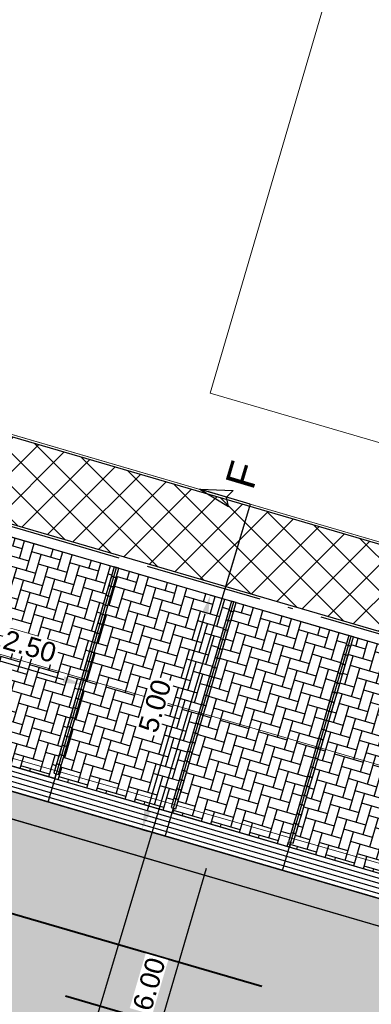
# Model space of a CAD drawing. Header units: metres. Extents: x 252743 to 254903, y 592696 to 593766.
# Tile 85 of 174: x 253874 to 253881, y 592933 to 592953. Entities that reach past the tile are written whole.
import ezdxf
from ezdxf.lldxf.tags import DXFTag

# ---------------------------------------------------------------- set-up
doc = ezdxf.new("R2010")
doc.units = ezdxf.units.M
for name, pattern in [('ACAD_ISO11W100', [33, 12, -3, 12, -3, 0, -3]), ('CENTER', [50.8, 31.75, -6.35, 6.35, -6.35]), ('IMPORT-KG-KADASTRAAL-SO _2_', [0]), ('IMPORT-KG-PERCEEL-SO _2_', [0])]:
    doc.linetypes.add(name, pattern=pattern)
for name, color, linetype, lineweight in [('132034000_dwg', 8, 'Continuous', 5), ('B-BH-GR-BEPLANTING_CULTUUR_BODEMBEDEKKER-G', 250, 'Continuous', 18), ('B-BH-KG-GRENS_KADASTRAAL-G', 250, 'IMPORT-KG-KADASTRAAL-SO _2_', 18), ('B-BH-KG-GRENS_PERCEEL-G', 250, 'IMPORT-KG-PERCEEL-SO _2_', 18), ('B-BH-VH-OPENVERHARDING-G', 250, 'Continuous', 18), ('N-RI-DWA-PVC', 12, 'CENTER', 40), ('N-RI-HWA-PVC', 150, 'ACAD_ISO11W100', 40), ('N-woningen', 1, 'Continuous', 0)]:
    doc.layers.add(name, color=color, linetype=linetype, lineweight=lineweight)
doc.layers.add('ALGEMEEN HULP', color=6, linetype='Continuous', plot=False)
doc.layers.add('B-WE-KG-GRENS_PERCEEL-G', color=7, linetype='KG-PERCEEL-SO', lineweight=18, true_color=0x00a6ff)
for name, color, linetype in [('N-GR-ARC-GROENVOORZIENING-N', 82, 'Continuous'), ('N-WB-AANDUIDING PROFIEL', 4, 'Continuous'), ('N-WB-ARC-BETONSTEEN KF', 253, 'Continuous'), ('N-WB-ARC-BETONTEGEL 30X30', 8, 'Continuous'), ('N-WB-ARC-SBS-KF-ROODBRUIN-PARKEREN', 24, 'Continuous'), ('N-WB-ARC-SBS-KF-ROODBRUIN-RIJBAAN', 24, 'Continuous'), ('N-WB-BAND TROTTOIRBAND 18 20', 7, 'ACAD_ISO11W100'), ('N-WB-BOCHTSTRAAL', 7, 'Continuous'), ('N-WB-KANTVERHARDING', 2, 'Continuous'), ('N-WB-MAATVOERING-VERHARDINGEN', 7, 'Continuous'), ('N-WB-MATERIAALGRENS', 1, 'Continuous'), ('N-WB-MOLGOOT GEBAKKEN DF', 8, 'Continuous')]:
    doc.layers.add(name, color=color, linetype=linetype)
doc.layers.get('0').freeze()
doc.styles.add('N_STANDARD 200', font='arial.ttf', dxfattribs={"height": 0.4})
doc.styles.get("Standard").update_dxf_attribs({"font": 'simplex.shx'})
tags = doc.linetypes.add('KG-PERCEEL-SO', pattern='A,5.5,-2,["P",Standard,S=1.8,R=0,X=-0.5,Y=-0.9],-2,5.5,-2,[5,NLCS.SHX,S=0.75,R=0,X=0,Y=0],-2', length=19).pattern_tags.tags
tags[6] = DXFTag(74, 10)
doc.dimstyles.new('N_DIMENSION 200', dxfattribs={"dimtxt": 0.4, "dimasz": 0.4, "dimexe": 0.125, "dimexo": 0.125, "dimgap": 0.25, "dimtad": 1, "dimzin": 3, "dimdsep": 46, "dimtxsty": 'N_STANDARD 200', "dimcen": 0, "dimazin": 3, "dimtfac": 1, "dimtix": 1, "dimtmove": 2, "dimatfit": 3, "dimfxl": 0.125, "dimfxlon": 1, "dimtfill": 1, "dimtolj": 1, "dimtzin": 0, "dimarcsym": 0})
pattern_1 = [(73.72, (0, 0), (-0.13005114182, 0.037980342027), []), (163.72, (0, 0), (-0.187014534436, -0.15707198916), [0.1354836, -0.1354836])]

# ---------------------------------------------------------------- blocks, each defined once
blk = doc.blocks.new('*D463')
at = {"layer": 'Defpoints', "color": 0, "transparency": 16777216}
for p in [(253877.857, 592941.039), (253877.857, 592941.039), (253876.456, 592936.243)]:
    blk.add_point(p, dxfattribs=at)
at = {"layer": 'N-WB-MAATVOERING-VERHARDINGEN', "color": 0, "lineweight": -2, "transparency": 16777216}
for p, q in [((253877.857, 592941.039), (253877.977, 592941.004)), ((253876.568, 592936.627), (253877.745, 592940.655)), ((253876.456, 592936.243), (253876.576, 592936.208))]:
    blk.add_line(p, q, dxfattribs=at)
at = {"layer": 'N-WB-MAATVOERING-VERHARDINGEN', "color": 0, "transparency": 16777216}
for points in [[(253877.681, 592940.674), (253877.809, 592940.636), (253877.857, 592941.039)], [(253876.504, 592936.646), (253876.632, 592936.609), (253876.456, 592936.243)]]:
    blk.add_solid(points, dxfattribs=at)
at = {"layer": 'N-WB-MAATVOERING-VERHARDINGEN', "color": 0, "transparency": 16777216, "insert": (253876.72, 592938.769), "char_height": 0.4, "attachment_point": 5, "rotation": 73.716, "style": 'N_STANDARD 200', "bg_fill": 3, "box_fill_scale": 1.1, "bg_fill_color": 256, "bg_fill_true_color": 13158600, "bg_fill_transparency": 0}
blk.add_mtext('\\A1;5.00', dxfattribs=at)
blk = doc.blocks.new('*D464')
at = {"layer": 'Defpoints', "color": 0, "transparency": 16777216}
for p in [(253872.834, 592939.902), (253875.234, 592939.201), (253875.234, 592939.201)]:
    blk.add_point(p, dxfattribs=at)
at = {"layer": 'N-WB-MAATVOERING-VERHARDINGEN', "color": 0, "lineweight": -2, "transparency": 16777216}
for p, q in [((253872.834, 592939.902), (253872.869, 592940.022)), ((253873.218, 592939.79), (253874.85, 592939.313)), ((253875.234, 592939.201), (253875.269, 592939.321))]:
    blk.add_line(p, q, dxfattribs=at)
at = {"layer": 'N-WB-MAATVOERING-VERHARDINGEN', "color": 0, "transparency": 16777216}
for points in [[(253873.237, 592939.854), (253873.199, 592939.726), (253872.834, 592939.902)], [(253874.869, 592939.377), (253874.831, 592939.249), (253875.234, 592939.201)]]:
    blk.add_solid(points, dxfattribs=at)
at = {"layer": 'N-WB-MAATVOERING-VERHARDINGEN', "color": 0, "transparency": 16777216, "insert": (253874.161, 592939.987), "char_height": 0.4, "attachment_point": 5, "rotation": 343.716, "style": 'N_STANDARD 200', "bg_fill": 3, "box_fill_scale": 1.1, "bg_fill_color": 256, "bg_fill_true_color": 13158600, "bg_fill_transparency": 0}
blk.add_mtext('\\A1;2.50', dxfattribs=at)
blk = doc.blocks.new('DOORSNEDE AANDUIDING')
for p, q in [((-0.002, 1.073), (-0.169, 0.409)), ((0, 0), (-0.002, 1.073)), ((-0.002, 1.073), (0.167, 0.41)), ((-0.169, 0.409), (-0.001, 0.506)), ((0.167, 0.41), (-0.001, 0.506)), ((0, 0), (-1.549, -0.002))]:
    blk.add_line(p, q)
at = {"style": 'N_STANDARD 200'}
blk.add_attdef('DOORSNEDE', (0.275, 0.02), '', height=0.6, dxfattribs=at)
blk = doc.blocks.new('*D627')
at = {"layer": 'Defpoints', "color": 0, "transparency": 16777216}
for p in [(253877.878, 592935.829), (253876.197, 592930.072), (253876.197, 592930.072)]:
    blk.add_point(p, dxfattribs=at)
at = {"layer": 'N-WB-BOCHTSTRAAL', "color": 0, "lineweight": -2, "transparency": 16777216}
for p, q in [((253877.878, 592935.829), (253877.758, 592935.864)), ((253877.766, 592935.445), (253876.309, 592930.456)), ((253876.197, 592930.072), (253876.077, 592930.107))]:
    blk.add_line(p, q, dxfattribs=at)
at = {"layer": 'N-WB-BOCHTSTRAAL', "color": 0, "transparency": 16777216}
for points in [[(253877.702, 592935.463), (253877.83, 592935.426), (253877.878, 592935.829)], [(253876.245, 592930.475), (253876.373, 592930.437), (253876.197, 592930.072)]]:
    blk.add_solid(points, dxfattribs=at)
at = {"layer": 'N-WB-BOCHTSTRAAL', "color": 0, "transparency": 16777216, "insert": (253876.602, 592933.078), "char_height": 0.4, "attachment_point": 5, "rotation": 73.7188, "style": 'N_STANDARD 200', "bg_fill": 3, "box_fill_scale": 1.1, "bg_fill_color": 256, "bg_fill_true_color": 13158600, "bg_fill_transparency": 0}
blk.add_mtext('\\A1;6.00', dxfattribs=at)
blk = doc.blocks.new('132034000_dwg_GWW-CAD Brk tekening 12A-1381409-Plot dakaanzicht')
at = {"layer": 'B-BH-KG-GRENS_KADASTRAAL-G', "color": 253, "linetype": 'Continuous', "lineweight": 9, "flags": 128}
blk.add_lwpolyline([(253904095, 592982546), (253904700, 592984693), (253881327, 592991426), (253867942, 592946035), (253891423, 592939167), (253892264, 592941390), (253892949, 592943755)], dxfattribs=at)
at = {"layer": 'B-BH-KG-GRENS_PERCEEL-G', "color": 253, "linetype": 'Continuous', "lineweight": 9, "flags": 128}
blk.add_lwpolyline([(253892949, 592943755), (253892264, 592941390), (253891423, 592939167), (253867942, 592946035), (253881327, 592991426), (253904700, 592984693), (253904095, 592982546)], dxfattribs=at)
blk = doc.blocks.new('132034000_dwg_GWW-CAD Bgt tekening 12A-1381416-Plot dakaanzicht')
at = {"layer": 'B-BH-GR-BEPLANTING_CULTUUR_BODEMBEDEKKER-G', "color": 253, "lineweight": 9, "flags": 128}
blk.add_lwpolyline([(253873160, 592944509), (253891448, 592939160), (253891388, 592938995), (253891218, 592938666), (253891023, 592938350), (253890806, 592938049), (253890567, 592937766), (253890307, 592937500), (253890029, 592937255), (253889733, 592937031), (253889422, 592936830), (253889096, 592936652), (253888758, 592936499), (253888410, 592936372), (253888053, 592936270), (253887690, 592936195), (253887322, 592936148), (253886952, 592936127), (253886581, 592936134), (253885846, 592936231), (253870525, 592940706), (253871588, 592943976)], close=True, dxfattribs=at)
at = {"layer": 'B-BH-VH-OPENVERHARDING-G', "color": 253, "lineweight": 9, "flags": 128}
for points in [[(253895886, 592925221), (253867347, 592933297), (253869044, 592939061), (253885354, 592934394), (253886402, 592934182), (253886936, 592934138), (253887471, 592934136), (253888005, 592934176), (253888533, 592934258), (253889054, 592934381), (253889564, 592934545), (253890059, 592934748), (253890537, 592934989), (253890994, 592935267), (253891428, 592935580), (253891837, 592935926), (253892216, 592936303), (253892566, 592936709), (253892882, 592937141), (253893163, 592937596), (253893408, 592938072), (253893615, 592938566), (253893782, 592939074), (253909158, 592992072)], [(253885354, 592934394), (253869044, 592939061), (253869607, 592940974), (253870432, 592940733), (253870525, 592940706), (253885846, 592936231)]]:
    blk.add_lwpolyline(points, dxfattribs=at)
blk = doc.blocks.new('132034000_dwg-1357416-Plot dakaanzicht')
for name in ['132034000_dwg_GWW-CAD Brk tekening 12A-1381409-Plot dakaanzicht', '132034000_dwg_GWW-CAD Bgt tekening 12A-1381416-Plot dakaanzicht']:
    blk.add_blockref(name, (0, 0))

msp = doc.modelspace()

# ---------------------------------------------------------------- hatches: boundary and pattern name
at = {"layer": 'N-GR-ARC-GROENVOORZIENING-N'}
h = msp.add_hatch(dxfattribs=at)
h.set_pattern_fill('ANSI37', color=256, scale=0.15)
edge = h.paths.add_edge_path()
edge.add_line((253877.587, 593001.523), (253860.253, 592942.307))
edge.add_line((253860.253, 592942.307), (253867.456, 592940.183))
edge.add_line((253867.456, 592940.183), (253868.564, 592944.017))
edge.add_line((253868.564, 592944.017), (253885.854, 592938.966))
edge.add_line((253885.854, 592938.966), (253884.972, 592935.979))
edge.add_line((253884.972, 592935.979), (253887.509, 592935.253))
edge.add_arc((253888.246, 592938.005), 2.849, 255.0082, 341.3177)
edge.add_line((253890.944, 592937.092), (253891.527, 592939.078))
edge.add_line((253891.527, 592939.078), (253891.408, 592939.123))
edge.add_line((253891.408, 592939.123), (253867.88, 592946.001))
edge.add_line((253867.88, 592946.001), (253881.293, 592991.488))
edge.add_line((253881.293, 592991.488), (253904.714, 592984.741))
edge.add_line((253904.714, 592984.741), (253904.919, 592984.681))
edge.add_line((253904.919, 592984.681), (253907.31, 592992.824))
edge.add_line((253907.31, 592992.824), (253877.587, 593001.523))
at = {"layer": 'N-WB-ARC-BETONTEGEL 30X30'}
h = msp.add_hatch(dxfattribs=at)
h.set_pattern_fill('AR-B88', color=256, scale=0.002, angle=73.7, style=0)
h.set_pattern_definition([(73.7, (0.19195, -0.0562), (-0.39006487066, 0.1140629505), []), (163.7, (0.19195, -0.05618), (-0.44709634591, -0.080969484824), [0.4064, -0.4064])])
edge = h.paths.add_edge_path()
edge.add_line((253879.522, 593008.678), (253860.059, 592942.183))
edge.add_line((253860.059, 592942.183), (253866.286, 592940.365))
edge.add_line((253866.286, 592940.365), (253866.117, 592939.789))
edge.add_line((253866.117, 592939.789), (253865.643, 592939.939))
edge.add_line((253865.643, 592939.939), (253865.556, 592939.65))
edge.add_line((253865.556, 592939.65), (253859.903, 592941.292))
edge.add_line((253859.903, 592941.292), (253860.073, 592941.867))
edge.add_line((253860.073, 592941.867), (253858.153, 592942.427))
edge.add_line((253858.153, 592942.427), (253857.982, 592941.849))
edge.add_line((253857.982, 592941.849), (253854.382, 592942.903))
edge.add_line((253854.382, 592942.903), (253854.468, 592943.188))
edge.add_line((253854.468, 592943.188), (253854.175, 592943.276))
edge.add_line((253854.175, 592943.276), (253854.346, 592943.849))
edge.add_line((253854.346, 592943.849), (253858.233, 592942.714))
edge.add_line((253858.233, 592942.714), (253858.33, 592942.685))
edge.add_line((253858.33, 592942.685), (253875.726, 593002.124))
edge.add_line((253875.726, 593002.124), (253876.298, 593001.955))
edge.add_line((253876.298, 593001.955), (253876.865, 593003.873))
edge.add_line((253876.865, 593003.873), (253876.289, 593004.043))
edge.add_line((253876.289, 593004.043), (253876.887, 593006.084))
edge.add_arc((253880.533, 593005.015), 3.8, 105.4445, 163.6613, ccw=False)
at = {"layer": 'N-WB-ARC-SBS-KF-ROODBRUIN-PARKEREN'}
h = msp.add_hatch(dxfattribs=at)
h.set_pattern_fill('AR-HBONE', color=256, scale=0.002, angle=28.72)
h.paths.add_polyline_path([(253873.583, 592942.287), (253875.887, 592941.614), (253874.653, 592937.391), (253874.701, 592937.377), (253874.673, 592937.283), (253872.274, 592937.983), (253872.301, 592938.078), (253872.349, 592938.064)])
h = msp.add_hatch(dxfattribs=at)
h.set_pattern_fill('AR-HBONE', color=256, scale=0.002, angle=28.72)
h.paths.add_polyline_path([(253875.983, 592941.586), (253878.287, 592940.913), (253877.053, 592936.69), (253877.1, 592936.676), (253877.073, 592936.581), (253874.673, 592937.281), (253874.701, 592937.377), (253874.749, 592937.363)])
h = msp.add_hatch(dxfattribs=at)
h.set_pattern_fill('AR-HBONE', color=256, scale=0.002, angle=28.72)
h.paths.add_polyline_path([(253878.383, 592940.885), (253880.687, 592940.213), (253879.452, 592935.989), (253879.5, 592935.975), (253879.473, 592935.881), (253877.073, 592936.581), (253877.101, 592936.676), (253877.149, 592936.662)])
h = msp.add_hatch(dxfattribs=at)
h.set_pattern_fill('AR-HBONE', color=256, scale=0.002, angle=28.72)
h.paths.add_polyline_path([(253880.782, 592940.184), (253883.086, 592939.512), (253881.852, 592935.288), (253881.9, 592935.274), (253881.873, 592935.18), (253879.473, 592935.88), (253879.5, 592935.975), (253879.548, 592935.961)])
at = {"layer": 'N-WB-ARC-SBS-KF-ROODBRUIN-RIJBAAN'}
h = msp.add_hatch(dxfattribs=at)
h.set_pattern_fill('AR-BRSTD', color=256, scale=0.002, angle=73.72)
h.set_pattern_definition(pattern_1)
edge = h.paths.add_edge_path()
edge.add_arc((253807.754, 592955.794), 0.501, 73.7384, 168.2158)
edge.add_line((253807.264, 592955.897), (253886.691, 592932.695))
edge.add_line((253886.691, 592932.695), (253886.843, 592933.213))
edge.add_line((253886.843, 592933.213), (253807.894, 592956.275))
h = msp.add_hatch(dxfattribs=at)
h.set_pattern_fill('AR-HBONE', color=256, scale=0.002, angle=163.72)
edge = h.paths.add_edge_path()
edge.add_line((253807.955, 592955.695), (253820.414, 592952.055))
edge.add_line((253820.414, 592952.055), (253833.68, 592948.18))
edge.add_line((253833.68, 592948.18), (253852.875, 592942.573))
edge.add_line((253852.875, 592942.573), (253867.182, 592938.386))
edge.add_line((253867.182, 592938.386), (253884.282, 592933.398))
edge.add_line((253884.282, 592933.398), (253886.691, 592932.695))
edge.add_line((253886.691, 592932.695), (253886.841, 592933.213))
edge.add_arc((253888.244, 592938.012), 5, 253.7016, 298.6713)
edge.add_line((253890.643, 592933.625), (253895.336, 592925.044))
edge.add_line((253895.336, 592925.044), (253867.91, 592933.055))
edge.add_line((253867.91, 592933.055), (253861.191, 592935.018))
edge.add_line((253861.191, 592935.018), (253846.826, 592939.214))
edge.add_line((253846.826, 592939.214), (253831.771, 592943.612))
edge.add_line((253831.771, 592943.612), (253813.523, 592948.943))
edge.add_line((253813.523, 592948.943), (253806.363, 592951.034))
edge.add_line((253806.363, 592951.034), (253805.884, 592951.174))
edge.add_line((253805.884, 592951.174), (253807.264, 592955.897))
edge.add_line((253807.264, 592955.897), (253807.955, 592955.695))
h = msp.add_hatch(dxfattribs=at)
h.set_pattern_fill('AR-BRSTD', color=256, scale=0.002, angle=73.72)
h.set_pattern_definition(pattern_1)
edge = h.paths.add_edge_path()
edge.add_arc((253806.354, 592950.998), 0.502, 159.4356, 253.5911, ccw=False)
edge.add_line((253805.884, 592951.174), (253895.335, 592925.045))
edge.add_line((253895.335, 592925.045), (253895.184, 592924.527))
edge.add_line((253895.184, 592924.527), (253806.212, 592950.516))

# ---------------------------------------------------------------- linework, layer by layer
at = {"layer": 'ALGEMEEN HULP'}
msp.add_line((253820.565, 592952.574), (253884.614, 592933.865), dxfattribs=at)
at = {"layer": 'B-WE-KG-GRENS_PERCEEL-G', "ltscale": 0.5}
msp.add_lwpolyline([(253900.747, 592970.726), (253900.089, 592968.749), (253899.035, 592964.914), (253898.494, 592962.912), (253897.384, 592958.978), (253896.745, 592957.052), (253895.694, 592953.175), (253895.094, 592951.265), (253893.977, 592947.298), (253893.407, 592945.333), (253892.264, 592941.39), (253891.423, 592939.167), (253867.942, 592946.035), (253881.327, 592991.426), (253904.7, 592984.693), (253903.527, 592980.533), (253902.49, 592976.577), (253901.838, 592974.581)], close=True, dxfattribs=at)
at = {"layer": 'N-GR-ARC-GROENVOORZIENING-N'}
msp.add_lwpolyline([(253877.587, 593001.523), (253860.253, 592942.307), (253867.456, 592940.183), (253868.564, 592944.017), (253885.854, 592938.966), (253884.972, 592935.979), (253887.509, 592935.253, 0.395471), (253890.944, 592937.092), (253891.527, 592939.078), (253891.408, 592939.123), (253867.88, 592946.001), (253881.293, 592991.488), (253904.714, 592984.741), (253904.919, 592984.681), (253907.31, 592992.824)], format="xyb", close=True, dxfattribs=at)
at = {"layer": 'N-RI-HWA-PVC'}
msp.add_line((253893.309, 592928.823), (253807.463, 592953.878), dxfattribs=at)
at = {"layer": 'N-WB-AANDUIDING PROFIEL'}
msp.add_line((253878.667, 592942.898), (253872.909, 592923.636), dxfattribs=at)
at = {"layer": 'N-WB-ARC-BETONSTEEN KF'}
for points in [[(253875.927, 592941.394), (253875.983, 592941.586), (253875.887, 592941.615), (253875.831, 592941.423)], [(253875.871, 592941.203), (253875.927, 592941.394), (253875.831, 592941.423), (253875.775, 592941.231)], [(253875.815, 592941.011), (253875.871, 592941.203), (253875.775, 592941.231), (253875.719, 592941.039)], [(253875.759, 592940.819), (253875.815, 592941.011), (253875.719, 592941.039), (253875.663, 592940.847)], [(253878.327, 592940.693), (253878.383, 592940.885), (253878.287, 592940.914), (253878.231, 592940.722)], [(253875.703, 592940.627), (253875.759, 592940.819), (253875.663, 592940.847), (253875.607, 592940.655)], [(253878.271, 592940.502), (253878.327, 592940.693), (253878.231, 592940.722), (253878.175, 592940.53)], [(253875.646, 592940.435), (253875.703, 592940.627), (253875.607, 592940.655), (253875.551, 592940.463)], [(253878.214, 592940.31), (253878.271, 592940.502), (253878.175, 592940.53), (253878.119, 592940.338)], [(253875.59, 592940.243), (253875.646, 592940.435), (253875.551, 592940.463), (253875.494, 592940.271)], [(253878.158, 592940.118), (253878.214, 592940.31), (253878.119, 592940.338), (253878.062, 592940.146)], [(253875.534, 592940.051), (253875.59, 592940.243), (253875.494, 592940.271), (253875.438, 592940.079)], [(253878.102, 592939.926), (253878.158, 592940.118), (253878.062, 592940.146), (253878.006, 592939.954)], [(253880.726, 592939.992), (253880.782, 592940.184), (253880.687, 592940.213), (253880.63, 592940.021)], [(253875.422, 592939.667), (253875.478, 592939.859), (253875.382, 592939.887), (253875.326, 592939.695)], [(253875.478, 592939.859), (253875.534, 592940.051), (253875.438, 592940.079), (253875.382, 592939.887)], [(253878.046, 592939.734), (253878.102, 592939.926), (253878.006, 592939.954), (253877.95, 592939.762)], [(253880.67, 592939.801), (253880.726, 592939.992), (253880.63, 592940.021), (253880.574, 592939.829)], [(253875.366, 592939.475), (253875.422, 592939.667), (253875.326, 592939.695), (253875.27, 592939.503)], [(253877.99, 592939.542), (253878.046, 592939.734), (253877.95, 592939.762), (253877.894, 592939.57)], [(253880.614, 592939.609), (253880.67, 592939.801), (253880.574, 592939.829), (253880.518, 592939.637)], [(253875.31, 592939.283), (253875.366, 592939.475), (253875.27, 592939.503), (253875.214, 592939.311)], [(253877.934, 592939.35), (253877.99, 592939.542), (253877.894, 592939.57), (253877.838, 592939.378)], [(253880.558, 592939.417), (253880.614, 592939.609), (253880.518, 592939.637), (253880.462, 592939.445)], [(253875.254, 592939.091), (253875.31, 592939.283), (253875.214, 592939.311), (253875.158, 592939.119)], [(253877.878, 592939.158), (253877.934, 592939.35), (253877.838, 592939.378), (253877.782, 592939.186)], [(253880.502, 592939.225), (253880.558, 592939.417), (253880.462, 592939.445), (253880.406, 592939.253)], [(253875.198, 592938.899), (253875.254, 592939.091), (253875.158, 592939.119), (253875.102, 592938.927)], [(253877.822, 592938.966), (253877.878, 592939.158), (253877.782, 592939.186), (253877.726, 592938.994)], [(253880.446, 592939.033), (253880.502, 592939.225), (253880.406, 592939.253), (253880.35, 592939.061)], [(253875.142, 592938.707), (253875.198, 592938.899), (253875.102, 592938.927), (253875.046, 592938.735)], [(253877.766, 592938.774), (253877.822, 592938.966), (253877.726, 592938.994), (253877.67, 592938.802)], [(253880.39, 592938.841), (253880.446, 592939.033), (253880.35, 592939.061), (253880.294, 592938.869)], [(253875.086, 592938.515), (253875.142, 592938.707), (253875.046, 592938.735), (253874.99, 592938.543)], [(253877.71, 592938.582), (253877.766, 592938.774), (253877.67, 592938.802), (253877.614, 592938.61)], [(253880.278, 592938.457), (253880.334, 592938.649), (253880.238, 592938.677), (253880.182, 592938.485)], [(253880.334, 592938.649), (253880.39, 592938.841), (253880.294, 592938.869), (253880.238, 592938.677)], [(253875.029, 592938.323), (253875.086, 592938.515), (253874.99, 592938.543), (253874.933, 592938.351)], [(253877.654, 592938.39), (253877.71, 592938.582), (253877.614, 592938.61), (253877.558, 592938.418)], [(253880.222, 592938.265), (253880.278, 592938.457), (253880.182, 592938.485), (253880.126, 592938.293)], [(253874.973, 592938.131), (253875.029, 592938.323), (253874.933, 592938.351), (253874.877, 592938.159)], [(253877.597, 592938.198), (253877.654, 592938.39), (253877.558, 592938.418), (253877.501, 592938.226)], [(253880.165, 592938.073), (253880.222, 592938.265), (253880.126, 592938.293), (253880.069, 592938.101)], [(253874.917, 592937.939), (253874.973, 592938.131), (253874.877, 592938.159), (253874.821, 592937.967)], [(253877.541, 592938.006), (253877.597, 592938.198), (253877.501, 592938.226), (253877.445, 592938.034)], [(253880.109, 592937.881), (253880.165, 592938.073), (253880.069, 592938.101), (253880.013, 592937.909)], [(253874.861, 592937.747), (253874.917, 592937.939), (253874.821, 592937.967), (253874.765, 592937.775)], [(253877.485, 592937.814), (253877.541, 592938.006), (253877.445, 592938.034), (253877.389, 592937.842)], [(253880.053, 592937.689), (253880.109, 592937.881), (253880.013, 592937.909), (253879.957, 592937.717)], [(253874.805, 592937.555), (253874.861, 592937.747), (253874.765, 592937.775), (253874.709, 592937.583)], [(253877.429, 592937.622), (253877.485, 592937.814), (253877.389, 592937.842), (253877.333, 592937.65)], [(253879.997, 592937.497), (253880.053, 592937.689), (253879.957, 592937.717), (253879.901, 592937.525)], [(253874.749, 592937.363), (253874.805, 592937.555), (253874.709, 592937.583), (253874.653, 592937.391)], [(253877.373, 592937.43), (253877.429, 592937.622), (253877.333, 592937.65), (253877.277, 592937.458)], [(253879.941, 592937.305), (253879.997, 592937.497), (253879.901, 592937.525), (253879.845, 592937.333)], [(253877.261, 592937.046), (253877.317, 592937.238), (253877.221, 592937.266), (253877.165, 592937.074)], [(253877.317, 592937.238), (253877.373, 592937.43), (253877.277, 592937.458), (253877.221, 592937.266)], [(253879.885, 592937.113), (253879.941, 592937.305), (253879.845, 592937.333), (253879.789, 592937.141)], [(253877.205, 592936.854), (253877.261, 592937.046), (253877.165, 592937.074), (253877.109, 592936.882)], [(253879.829, 592936.921), (253879.885, 592937.113), (253879.789, 592937.141), (253879.733, 592936.949)], [(253877.149, 592936.662), (253877.205, 592936.854), (253877.109, 592936.882), (253877.053, 592936.69)], [(253879.773, 592936.729), (253879.829, 592936.921), (253879.733, 592936.949), (253879.677, 592936.757)], [(253879.717, 592936.537), (253879.773, 592936.729), (253879.677, 592936.757), (253879.621, 592936.565)], [(253879.661, 592936.345), (253879.717, 592936.537), (253879.621, 592936.565), (253879.565, 592936.373)], [(253879.604, 592936.153), (253879.661, 592936.345), (253879.565, 592936.373), (253879.508, 592936.181)], [(253879.548, 592935.961), (253879.604, 592936.153), (253879.508, 592936.181), (253879.452, 592935.989)]]:
    msp.add_lwpolyline(points, close=True, dxfattribs=at)
at = {"layer": 'N-WB-ARC-SBS-KF-ROODBRUIN-PARKEREN'}
for points in [[(253807.894, 592956.275, 0.437291), (253807.264, 592955.897), (253886.691, 592932.695), (253886.843, 592933.213)], [(253807.955, 592955.695), (253820.414, 592952.055), (253833.68, 592948.18), (253852.875, 592942.573), (253867.182, 592938.386), (253884.282, 592933.398), (253886.691, 592932.695), (253886.841, 592933.213, 0.198775), (253890.643, 592933.625), (253895.336, 592925.044), (253867.91, 592933.055), (253861.191, 592935.018), (253846.826, 592939.214), (253831.771, 592943.612), (253813.523, 592948.943), (253806.363, 592951.034), (253805.884, 592951.174), (253807.264, 592955.897)]]:
    msp.add_lwpolyline(points, format="xyb", close=True, dxfattribs=at)
for points in [[(253873.583, 592942.287), (253875.887, 592941.614), (253874.653, 592937.391), (253874.701, 592937.377), (253874.673, 592937.283), (253872.274, 592937.983), (253872.301, 592938.078), (253872.349, 592938.064)], [(253875.983, 592941.586), (253878.287, 592940.913), (253877.053, 592936.69), (253877.1, 592936.676), (253877.073, 592936.581), (253874.673, 592937.281), (253874.701, 592937.377), (253874.749, 592937.363)], [(253878.383, 592940.885), (253880.687, 592940.213), (253879.452, 592935.989), (253879.5, 592935.975), (253879.473, 592935.881), (253877.073, 592936.581), (253877.101, 592936.676), (253877.149, 592936.662)], [(253880.782, 592940.184), (253883.086, 592939.512), (253881.852, 592935.288), (253881.9, 592935.274), (253881.873, 592935.18), (253879.473, 592935.88), (253879.5, 592935.975), (253879.548, 592935.961)]]:
    msp.add_lwpolyline(points, close=True, dxfattribs=at)
at = {"layer": 'N-WB-BAND TROTTOIRBAND 18 20', "ltscale": 0.2}
msp.add_line((253885.302, 592939.074), (253871.077, 592943.228), dxfattribs=at)
at = {"layer": 'N-WB-KANTVERHARDING'}
for p, q in [((253871.5, 592942.896), (253885.245, 592938.881)), ((253867.334, 592938.904), (253884.888, 592933.784))]:
    msp.add_line(p, q, dxfattribs=at)
for points in [[(253874.533, 592936.801), (253875.935, 592941.601)], [(253876.932, 592936.1), (253878.334, 592940.9)], [(253879.332, 592935.399), (253880.734, 592940.199)]]:
    msp.add_lwpolyline(points, dxfattribs=at)
at = {"layer": 'N-WB-MATERIAALGRENS'}
msp.add_line((253868.995, 592938.94), (253884.274, 592934.483), dxfattribs=at)
at = {"layer": 'N-WB-MOLGOOT GEBAKKEN DF'}
for p, q in [((253869.86, 592938.48), (253884.258, 592934.279)), ((253869.918, 592938.567), (253884.255, 592934.384)), ((253869.654, 592938.331), (253884.356, 592934.042)), ((253869.777, 592938.4), (253884.287, 592934.166))]:
    msp.add_line(p, q, dxfattribs=at)
at = {"layer": 'N-woningen', "color": 6}
msp.add_lwpolyline([(253890.094, 592986.965), (253877.85, 592945.172), (253887.504, 592942.344), (253899.748, 592984.137)], close=True, dxfattribs=at)

# ---------------------------------------------------------------- block references
at = {"layer": '132034000_dwg', "color": 253, "lineweight": 9, "xscale": 0.001, "yscale": 0.001, "zscale": 0.001}
msp.add_blockref('132034000_dwg-1357416-Plot dakaanzicht', (0, 0), dxfattribs=at)
at = {"layer": 'N-WB-AANDUIDING PROFIEL', "rotation": 73.35897879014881}
msp.add_blockref('DOORSNEDE AANDUIDING', (253878.667, 592942.898), dxfattribs=at).add_auto_attribs({'DOORSNEDE': 'F'})

# ---------------------------------------------------------------- next in the draw order: dimensions: what is measured, and where the dimension line sits
at = {"layer": 'N-WB-BOCHTSTRAAL'}
dim = msp.add_aligned_dim(p1=(253877.878, 592935.829), p2=(253876.197, 592930.072), distance=0, dimstyle='N_DIMENSION 200', override={"dimfxl": 0.0125}, dxfattribs=at)
dim.commit()
dim.dimension.update_dxf_attribs({"geometry": '*D627', "text_midpoint": (253876.602, 592933.078)})

# ---------------------------------------------------------------- next in the draw order: linework, layer by layer
at = {"layer": 'N-RI-DWA-PVC'}
msp.add_line((253838.319, 592943.529), (253894.296, 592927.167), dxfattribs=at)

# ---------------------------------------------------------------- next in the draw order: dimensions: what is measured, and where the dimension line sits
at = {"layer": 'N-WB-MAATVOERING-VERHARDINGEN'}
for p1, p2, picture, middle in [((253876.456, 592936.243), (253877.857, 592941.039), '*D463', (253876.72, 592938.769)), ((253872.834, 592939.902), (253875.234, 592939.201), '*D464', (253874.161, 592939.987))]:
    dim = msp.add_aligned_dim(p1=p1, p2=p2, distance=0, dimstyle='N_DIMENSION 200', override={"dimfxl": 0.0125}, dxfattribs=at)
    dim.commit()
    dim.dimension.update_dxf_attribs({"geometry": picture, "text_midpoint": middle})

doc.saveas('drawing.dxf')
